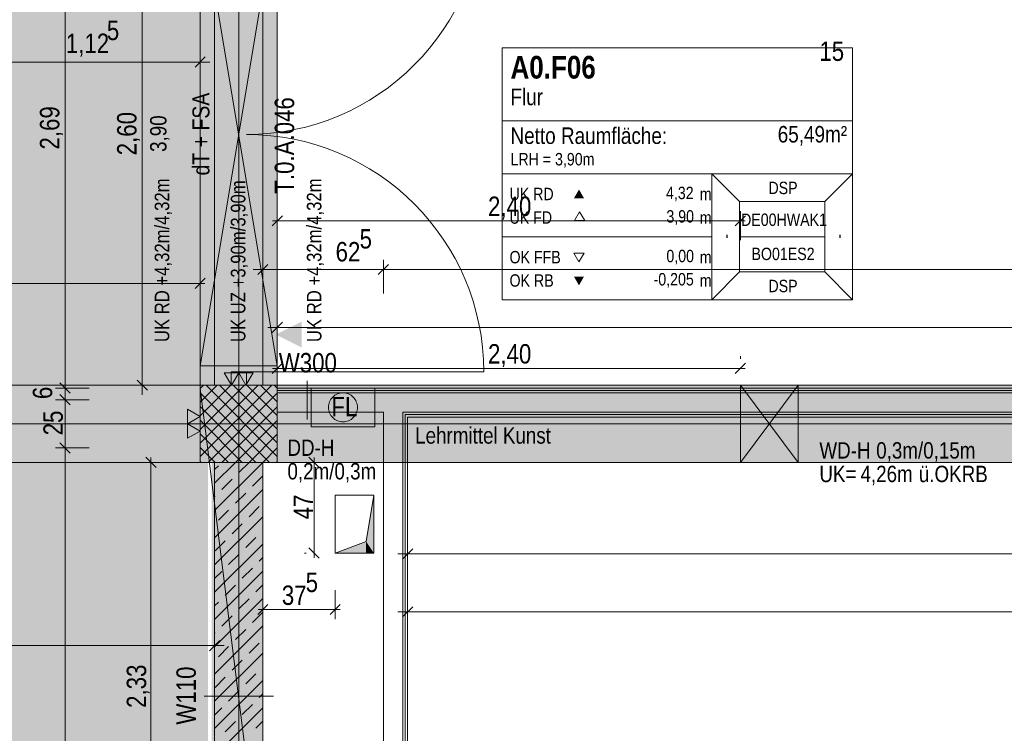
# Model space of a CAD drawing. Extents: x -620 to 300, y 62 to 1162.
# Tile 74 of 93: x -479 to -377, y 743 to 817. Entities that reach past the tile are written whole.
import ezdxf
from ezdxf.lldxf.tags import DXFTag

# ---------------------------------------------------------------- set-up
doc = ezdxf.new("R2010")
doc.units = 0
doc.layers.get('0').update_dxf_attribs({"lineweight": 13})
for name, color, linetype, lineweight, true_color in [('--Bem innen', 9, 'Continuous', 13, 0x808080), ('00 -Bauelemente -Dämmung innen', 7, 'Continuous', 9, 0xff7fe6), ('00 -Bauelemente -Gipskarton', 7, 'Continuous', 9, 0xff7fe6), ('00_Beschriftung UZ', 3, 'Continuous', 35, 0x00ff00), ('30 -33 Aussenwände- 3 Aussenstützen', 7, 'Continuous', 50, 0x0000dd), ('30 -34 Innenwände- 1 tragend', 7, 'Continuous', 13, 0xdd0806), ('30 -34 Innenwände- 11 Durchbruch', 4, 'Continuous', 9, 0x00ffff), ('30 -34 Innenwände- 2 nichttragend', 7, 'Continuous', 18, 0xff7fe6), ('30 -34 Innenwände- 4 Türen_Fenster', 7, 'Continuous', 15, 0x9955ff), ('30 -35 Decken- 1 Konstruktion-Träger- Stahlbeton', 7, 'Continuous', 13, 0x33aa00), ('30 -35 Decken- 11 Durchbruch', 5, 'Continuous', 15, 0x0000ff), ('40 -47 Nutzungspez. Anlagen- 4 Feuerlöschanlagen', 7, 'Continuous', 9, 0xff7fff), ('70 -72 Beschriftung- 1 Beschriftung allgemein', 7, 'Continuous', 9, 0xff6633), ('70 -72 Beschriftung- 2 Beschriftung Bauteile', 7, 'Continuous', 9, 0x9999ff), ('70 -75 Raumstempel- 1 Raumstempel', 7, 'Continuous', 25, 0xff6600), ('70 -76 Bemaßung- 2 Allgemein', 9, 'Continuous', 5, 0x808080), ('iwb_Layout BA_Markierung', 7, 'Continuous', 9, 0xbadcdc), ('iwb_Schraffur_F30_feuerhemmend', 7, 'Continuous', 13, 0xff934a), ('iwb_Schraffur_Unterzug', 7, 'Continuous', 5, 0xffffcc), ('iwb_Sichtbeton', 2, 'Continuous', 50, 0xffff00), ('iwb_Sichtbeton-Shading', 2, 'Continuous', 50, 0xffff00)]:
    doc.layers.add(name, color=color, linetype=linetype, lineweight=lineweight, true_color=true_color)
for name, color, linetype, lineweight in [('70 -71 Achsen- 1 Gebäudeachsen', 7, 'STRICHPUNKT2-A06G94JT8I', 18), ('70 -73 Bauteildarst.- 2 verdeckt 0.15', 7, 'fein_strichliert-A06G94JU8I', 15), ('70 -75 Raumstempel- 3 Wandstempel', 7, 'Continuous', 50), ('Keine', 7, 'Continuous', 9)]:
    doc.layers.add(name, color=color, linetype=linetype, lineweight=lineweight)
doc.styles.get("Standard").update_dxf_attribs({"font": 'ARIALN.TTF'})
tags = doc.linetypes.add('fein_strichliert-A06G94JU8I', pattern=[4, 1, -2, 1]).pattern_tags.tags
tags[8:9] = [DXFTag(74, 4), DXFTag(75, 0), DXFTag(340, '0'), DXFTag(46, 0.0), DXFTag(50, 0.0), DXFTag(44, 0.0), DXFTag(45, 0.0)]
tags[6:7] = [DXFTag(74, 4), DXFTag(75, 0), DXFTag(340, '0'), DXFTag(46, 0.0), DXFTag(50, 0.0), DXFTag(44, 0.0), DXFTag(45, 0.0)]
tags[4:5] = [DXFTag(74, 4), DXFTag(75, 0), DXFTag(340, '0'), DXFTag(46, 0.0), DXFTag(50, 0.0), DXFTag(44, 0.0), DXFTag(45, 0.0)]
tags = doc.linetypes.add('STRICHPUNKT2-A06G94JT8I', pattern=[12.7, 6.35, -3.175, 0, -3.175]).pattern_tags.tags
tags[10:11] = [DXFTag(74, 4), DXFTag(75, 0), DXFTag(340, '0'), DXFTag(46, 0.0), DXFTag(50, 0.0), DXFTag(44, 0.0), DXFTag(45, 0.0)]
tags[8:9] = [DXFTag(74, 4), DXFTag(75, 0), DXFTag(340, '0'), DXFTag(46, 0.0), DXFTag(50, 0.0), DXFTag(44, 0.0), DXFTag(45, 0.0)]
tags[6:7] = [DXFTag(74, 4), DXFTag(75, 0), DXFTag(340, '0'), DXFTag(46, 0.0), DXFTag(50, 0.0), DXFTag(44, 0.0), DXFTag(45, 0.0)]
tags[4:5] = [DXFTag(74, 4), DXFTag(75, 0), DXFTag(340, '0'), DXFTag(46, 0.0), DXFTag(50, 0.0), DXFTag(44, 0.0), DXFTag(45, 0.0)]

# ---------------------------------------------------------------- blocks, each defined once
blk = doc.blocks.new('Shading-A06G94F78I', base_point=(-458.38, 320.61))
at = {"layer": 'iwb_Sichtbeton-Shading', "color": 51, "true_color": 0xffff7f}
blk.add_solid([(-458.38, 613.61), (-458.98, 613.61), (-458.38, 770.61), (-458.98, 770.61)], dxfattribs=at)
blk = doc.blocks.new('Polygon-A06G94JL8I')
at = {"color": 0, "linetype": 'ByBlock', "lineweight": -2, "ltscale": 0.13}
blk.add_solid([(-459.48, 86.61), (-538.63, 86.4), (-459.32, 1083.81), (-538.63, 1083.81)], dxfattribs=at)
blk = doc.blocks.new('Referenz-A06G94JV8I')
at = {"layer": '00 -Bauelemente -Dämmung innen', "color": 0, "linetype": 'Continuous', "lineweight": -2, "ltscale": 0.13}
for p, q in [((-439.18, 777.81), (-452.18, 777.81)), ((-438.68, 777.81), (-439.18, 777.81)), ((-295.18, 777.81), (-438.68, 777.81)), ((-441.18, 775.81), (-452.18, 775.81)), ((-441.18, 613.61), (-441.18, 775.81)), ((-439.18, 611.61), (-439.18, 775.81)), ((-295.18, 775.81), (-439.18, 775.81))]:
    blk.add_line(p, q, dxfattribs=at)
at = {"layer": '00 -Bauelemente -Gipskarton', "color": 0, "linetype": 'Continuous', "lineweight": -2, "ltscale": 0.13}
for p, q in [((-438.68, 778.31), (-452.18, 778.31)), ((-438.68, 778.06), (-452.18, 778.06)), ((-439.18, 777.81), (-452.18, 777.81)), ((-438.68, 777.81), (-439.18, 777.81)), ((-295.18, 778.31), (-438.68, 778.31)), ((-295.18, 778.06), (-438.68, 778.06)), ((-295.18, 777.81), (-438.68, 777.81)), ((-439.18, 611.61), (-439.18, 775.81)), ((-295.18, 775.81), (-439.18, 775.81)), ((-295.18, 775.56), (-438.93, 775.56)), ((-438.93, 611.36), (-438.93, 775.56)), ((-438.68, 611.11), (-438.68, 775.31)), ((-295.18, 775.31), (-438.68, 775.31))]:
    blk.add_line(p, q, dxfattribs=at)
at = {"layer": '00_Beschriftung UZ', "color": 0, "linetype": 'Continuous', "lineweight": -2, "ltscale": 0.13}
for points in [[(-463.01, 782.53), (-460.34, 783.86), (-463.01, 785.2)], [(-457.67, 782.53), (-460.34, 783.86), (-457.67, 785.2)], [(-455.01, 782.53), (-452.34, 783.86), (-455.01, 785.2)], [(-449.67, 782.53), (-452.34, 783.86), (-449.67, 785.2)]]:
    blk.add_solid(points, dxfattribs=at)
at = {"layer": '30 -33 Aussenwände- 3 Aussenstützen', "color": 0, "lineweight": -2}
for p, q in [((-460.18, 778.27), (-459.83, 778.61)), ((-460.18, 776.86), (-458.42, 778.61)), ((-460.18, 775.44), (-457.01, 778.61)), ((-460.18, 774.03), (-455.59, 778.61)), ((-460.18, 772.61), (-454.18, 778.61)), ((-460.18, 771.2), (-452.76, 778.61)), ((-460.18, 777.81), (-452.99, 770.61)), ((-459.57, 778.61), (-452.18, 771.22)), ((-459.35, 770.61), (-452.18, 777.78)), ((-458.16, 778.61), (-452.18, 772.63)), ((-456.74, 778.61), (-452.18, 774.05)), ((-455.33, 778.61), (-452.18, 775.46)), ((-453.91, 778.61), (-452.18, 776.88)), ((-452.5, 778.61), (-452.18, 778.29)), ((-460.18, 776.39), (-454.4, 770.61)), ((-457.93, 770.61), (-452.18, 776.37)), ((-460.18, 774.98), (-455.81, 770.61)), ((-456.52, 770.61), (-452.18, 774.96)), ((-456.18, 775.61), (-456.18, 773.61)), ((-457.18, 774.61), (-455.18, 774.61)), ((-460.18, 773.56), (-457.23, 770.61)), ((-455.11, 770.61), (-452.18, 773.54)), ((-460.18, 772.15), (-458.64, 770.61)), ((-453.69, 770.61), (-452.18, 772.13)), ((-460.18, 770.73), (-460.06, 770.61)), ((-452.28, 770.61), (-452.18, 770.71))]:
    blk.add_line(p, q, dxfattribs=at)
at = {"layer": '30 -33 Aussenwände- 3 Aussenstützen', "color": 0, "linetype": 'Continuous', "lineweight": -2, "ltscale": 0.13}
for p, q in [((-452.18, 778.61), (-460.18, 778.61)), ((-460.18, 778.61), (-460.18, 770.61)), ((-452.18, 770.61), (-452.18, 778.61)), ((-460.18, 770.61), (-452.18, 770.61))]:
    blk.add_line(p, q, dxfattribs=at)
at = {"layer": '30 -34 Innenwände- 1 tragend', "color": 0, "linetype": 'Continuous', "lineweight": -2, "ltscale": 0.13}
for p, q in [((-453.68, 778.61), (-458.68, 778.61)), ((-453.68, 778.61), (-458.68, 778.61)), ((-453.68, 778.61), (-458.68, 778.61)), ((-458.68, 770.61), (-453.68, 770.61)), ((-458.68, 770.61), (-458.68, 613.61)), ((-453.68, 770.61), (-453.68, 613.61))]:
    blk.add_line(p, q, dxfattribs=at)
at = {"layer": '30 -34 Innenwände- 1 tragend', "color": 0, "lineweight": -2}
for p, q in [((-458.68, 770.61), (-458.68, 613.61)), ((-458.68, 768.46), (-456.52, 770.61)), ((-458.68, 765.63), (-453.69, 770.61)), ((-458.68, 768.46), (-456.52, 770.61)), ((-458.68, 765.63), (-453.69, 770.61)), ((-456.17, 769.55), (-455.11, 770.61)), ((-456.17, 769.55), (-455.11, 770.61)), ((-453.68, 770.61), (-453.68, 613.61)), ((-458.68, 769.87), (-458.29, 770.26)), ((-458.68, 769.87), (-458.29, 770.26)), ((-457.93, 767.78), (-456.87, 768.85)), ((-457.93, 767.78), (-456.87, 768.85)), ((-454.75, 768.14), (-453.69, 769.2)), ((-454.75, 768.14), (-453.69, 769.2)), ((-458.68, 762.8), (-453.68, 767.8)), ((-458.68, 762.8), (-453.68, 767.8)), ((-458.68, 767.04), (-458.64, 767.08)), ((-458.68, 767.04), (-458.64, 767.08)), ((-456.52, 766.37), (-455.46, 767.43)), ((-456.52, 766.37), (-455.46, 767.43)), ((-458.29, 764.6), (-457.23, 765.66)), ((-458.29, 764.6), (-457.23, 765.66)), ((-455.11, 764.96), (-454.05, 766.02)), ((-455.11, 764.96), (-454.05, 766.02)), ((-458.68, 759.97), (-453.68, 764.97)), ((-458.68, 759.97), (-453.68, 764.97)), ((-456.87, 763.19), (-455.81, 764.25)), ((-456.87, 763.19), (-455.81, 764.25)), ((-453.69, 763.54), (-453.68, 763.56)), ((-453.69, 763.54), (-453.68, 763.56)), ((-458.64, 761.42), (-457.58, 762.48)), ((-458.64, 761.42), (-457.58, 762.48)), ((-455.46, 761.77), (-454.4, 762.83)), ((-455.46, 761.77), (-454.4, 762.83)), ((-458.68, 757.14), (-453.68, 762.14)), ((-458.68, 757.14), (-453.68, 762.14)), ((-457.23, 760.01), (-456.17, 761.07)), ((-457.23, 760.01), (-456.17, 761.07)), ((-454.05, 760.36), (-453.68, 760.73)), ((-454.05, 760.36), (-453.68, 760.73)), ((-455.81, 758.59), (-454.75, 759.65)), ((-455.81, 758.59), (-454.75, 759.65)), ((-458.68, 754.31), (-453.68, 759.31)), ((-458.68, 754.31), (-453.68, 759.31)), ((-458.68, 758.56), (-457.93, 759.3)), ((-458.68, 758.56), (-457.93, 759.3)), ((-457.58, 756.82), (-456.52, 757.89)), ((-457.58, 756.82), (-456.52, 757.89)), ((-454.4, 757.18), (-453.68, 757.9)), ((-454.4, 757.18), (-453.68, 757.9)), ((-458.68, 751.49), (-453.68, 756.49)), ((-458.68, 751.49), (-453.68, 756.49)), ((-456.17, 755.41), (-455.11, 756.47)), ((-456.17, 755.41), (-455.11, 756.47)), ((-458.68, 755.73), (-458.29, 756.12)), ((-458.68, 755.73), (-458.29, 756.12)), ((-457.93, 753.64), (-456.87, 754.7)), ((-457.93, 753.64), (-456.87, 754.7)), ((-454.75, 754), (-453.69, 755.06)), ((-454.75, 754), (-453.69, 755.06)), ((-458.68, 748.66), (-453.68, 753.66)), ((-458.68, 748.66), (-453.68, 753.66)), ((-456.52, 752.23), (-455.46, 753.29)), ((-456.52, 752.23), (-455.46, 753.29)), ((-458.68, 752.9), (-458.64, 752.94)), ((-458.68, 752.9), (-458.64, 752.94)), ((-458.29, 750.46), (-457.23, 751.52)), ((-458.29, 750.46), (-457.23, 751.52)), ((-455.11, 750.81), (-454.05, 751.87)), ((-455.11, 750.81), (-454.05, 751.87)), ((-458.68, 745.83), (-453.68, 750.83)), ((-458.68, 745.83), (-453.68, 750.83)), ((-456.87, 749.05), (-455.81, 750.11)), ((-456.87, 749.05), (-455.81, 750.11)), ((-453.69, 749.4), (-453.68, 749.41)), ((-453.69, 749.4), (-453.68, 749.41)), ((-458.64, 747.28), (-457.58, 748.34)), ((-458.64, 747.28), (-457.58, 748.34)), ((-455.46, 747.63), (-454.4, 748.69)), ((-455.46, 747.63), (-454.4, 748.69)), ((-458.68, 743), (-453.68, 748)), ((-458.68, 743), (-453.68, 748)), ((-457.23, 745.86), (-456.17, 746.92)), ((-457.23, 745.86), (-456.17, 746.92)), ((-454.05, 746.22), (-453.68, 746.59)), ((-454.05, 746.22), (-453.68, 746.59)), ((-458.68, 740.17), (-453.68, 745.17)), ((-458.68, 740.17), (-453.68, 745.17)), ((-458.68, 744.41), (-457.93, 745.16)), ((-458.68, 744.41), (-457.93, 745.16)), ((-455.81, 744.45), (-454.75, 745.51)), ((-455.81, 744.45), (-454.75, 745.51)), ((-457.58, 742.68), (-456.52, 743.74)), ((-457.58, 742.68), (-456.52, 743.74)), ((-454.4, 743.04), (-453.68, 743.76)), ((-454.4, 743.04), (-453.68, 743.76))]:
    blk.add_line(p, q, dxfattribs=at)
at = {"layer": '30 -34 Innenwände- 11 Durchbruch', "color": 0, "linetype": 'Continuous', "lineweight": -2, "ltscale": 0.13}
for p, q in [((-460.18, 780.61), (-460.18, 828.61)), ((-460.18, 828.61), (-452.18, 780.61)), ((-452.18, 828.61), (-460.18, 780.61)), ((-452.18, 828.61), (-460.18, 780.61)), ((-452.18, 780.61), (-460.18, 828.61)), ((-452.18, 780.61), (-452.18, 828.61)), ((-460.18, 780.61), (-452.18, 780.61)), ((-404.18, 770.61), (-404.18, 778.61)), ((-404.18, 778.61), (-398.18, 770.61)), ((-398.18, 778.61), (-404.18, 770.61)), ((-404.18, 778.61), (-398.18, 778.61)), ((-398.18, 778.61), (-404.18, 770.61)), ((-398.18, 770.61), (-404.18, 778.61)), ((-398.18, 770.61), (-398.18, 778.61)), ((-404.18, 770.61), (-398.18, 770.61))]:
    blk.add_line(p, q, dxfattribs=at)
at = {"layer": '30 -34 Innenwände- 11 Durchbruch', "color": 0, "lineweight": -2}
for points in [[(-456.18, 804.61), (-460.18, 828.61), (-456.18, 828.61)], [(-456.18, 804.61), (-456.18, 828.61), (-452.18, 828.61)], [(-456.18, 780.61), (-460.18, 780.61), (-456.18, 804.61)], [(-456.18, 780.61), (-456.18, 804.61), (-452.18, 780.61)], [(-404.18, 770.61), (-404.18, 778.61), (-401.18, 774.61)], [(-398.18, 770.61), (-401.18, 774.61), (-398.18, 778.61)]]:
    blk.add_solid(points, dxfattribs=at)
at = {"layer": '30 -34 Innenwände- 2 nichttragend', "color": 0, "linetype": 'Continuous', "lineweight": -2, "ltscale": 0.13}
for p, q in [((-438.68, 778.31), (-452.18, 778.31)), ((-452.18, 778.31), (-452.18, 775.81)), ((-295.18, 778.31), (-438.68, 778.31)), ((-441.18, 775.81), (-452.18, 775.81)), ((-441.18, 613.61), (-441.18, 775.81)), ((-295.18, 775.31), (-438.68, 775.31)), ((-438.68, 611.11), (-438.68, 775.31))]:
    blk.add_line(p, q, dxfattribs=at)
at = {"layer": '30 -34 Innenwände- 4 Türen_Fenster', "color": 0, "linetype": 'fein_strichliert-A06G94JU8I', "lineweight": -2, "ltscale": 0.13}
for p, q in [((-458.68, 778.61), (-458.68, 830.61)), ((-453.68, 778.61), (-453.68, 830.61)), ((-455.38, 780.01), (-430.78, 780.01))]:
    blk.add_line(p, q, dxfattribs=at)
at = {"layer": '30 -34 Innenwände- 4 Türen_Fenster', "color": 0, "linetype": 'Continuous', "lineweight": -2, "ltscale": 0.13}
for p, q in [((-456.98, 778.61), (-456.98, 780.01)), ((-456.98, 780.01), (-455.38, 780.01)), ((-455.38, 780.01), (-455.38, 778.61)), ((-455.38, 778.61), (-456.98, 778.61))]:
    blk.add_line(p, q, dxfattribs=at)
at = {"layer": '30 -34 Innenwände- 4 Türen_Fenster', "color": 0, "linetype": 'fein_strichliert-A06G94JU8I', "lineweight": -2, "ltscale": 0.13}
for centre, major_axis in [((-455.38, 829.21), (0, -24.6)), ((-455.38, 780.01), (24.6, 0))]:
    blk.add_ellipse(centre, major_axis=major_axis, ratio=1, start_param=0, end_param=1.570796, dxfattribs=at)
at = {"layer": '30 -35 Decken- 1 Konstruktion-Träger- Stahlbeton', "color": 0, "linetype": 'fein_strichliert-A06G94JU8I', "lineweight": -2, "ltscale": 0.13}
for p, q in [((-460.18, 830.61), (-460.18, 778.61)), ((-452.18, 830.61), (-452.18, 778.61)), ((75.16, 778.61), (-539.61, 778.61)), ((75.16, 770.61), (-539.61, 770.61))]:
    blk.add_line(p, q, dxfattribs=at)
at = {"layer": '30 -35 Decken- 1 Konstruktion-Träger- Stahlbeton', "color": 0, "lineweight": -2}
blk.add_line((-452.18, 778.61), (-460.18, 778.61), dxfattribs=at)
at = {"layer": '30 -35 Decken- 11 Durchbruch', "color": 0, "linetype": 'Continuous', "lineweight": -2, "ltscale": 0.13}
for p, q in [((-446.18, 761.21), (-446.18, 767.21)), ((-446.18, 767.21), (-442.18, 767.21)), ((-442.18, 767.21), (-442.98, 762.41)), ((-442.18, 761.21), (-442.18, 767.21)), ((-442.98, 762.41), (-446.18, 761.21)), ((-446.18, 761.21), (-442.18, 761.21))]:
    blk.add_line(p, q, dxfattribs=at)
at = {"layer": '30 -35 Decken- 11 Durchbruch', "color": 0, "lineweight": -2}
for points in [[(-442.18, 761.21), (-442.98, 762.41), (-442.18, 767.21)], [(-442.98, 761.21), (-446.18, 761.21), (-442.98, 762.41)], [(-442.98, 761.21), (-442.98, 762.41), (-442.18, 761.21)]]:
    blk.add_solid(points, dxfattribs=at)
at = {"layer": '40 -47 Nutzungspez. Anlagen- 4 Feuerlöschanlagen', "color": 0, "linetype": 'Continuous', "lineweight": -2, "ltscale": 0.13}
for p, q in [((-448.68, 774.31), (-448.68, 778.31)), ((-448.68, 778.31), (-442.08, 778.31)), ((-445.95, 777.7), (-445.81, 777.75)), ((-445.81, 777.75), (-445.67, 777.78)), ((-445.67, 777.78), (-445.52, 777.81)), ((-445.52, 777.81), (-445.38, 777.81)), ((-445.38, 777.81), (-445.23, 777.81)), ((-445.23, 777.81), (-445.08, 777.78)), ((-445.08, 777.78), (-444.94, 777.75)), ((-444.94, 777.75), (-444.8, 777.7)), ((-442.08, 778.31), (-442.08, 774.31)), ((-446.85, 776.61), (-446.81, 776.75)), ((-446.81, 776.75), (-446.76, 776.89)), ((-446.76, 776.89), (-446.7, 777.02)), ((-446.7, 777.02), (-446.62, 777.15)), ((-446.62, 777.15), (-446.54, 777.27)), ((-446.54, 777.27), (-446.44, 777.37)), ((-446.44, 777.37), (-446.33, 777.47)), ((-446.33, 777.47), (-446.21, 777.56)), ((-446.21, 777.56), (-446.08, 777.64)), ((-446.08, 777.64), (-445.95, 777.7)), ((-444.8, 777.7), (-444.67, 777.64)), ((-444.67, 777.64), (-444.54, 777.56)), ((-444.54, 777.56), (-444.43, 777.47)), ((-444.43, 777.47), (-444.32, 777.37)), ((-444.32, 777.37), (-444.22, 777.27)), ((-444.22, 777.27), (-444.13, 777.15)), ((-444.13, 777.15), (-444.05, 777.02)), ((-444.05, 777.02), (-443.99, 776.89)), ((-443.99, 776.89), (-443.94, 776.75)), ((-443.94, 776.75), (-443.91, 776.61)), ((-446.88, 776.31), (-446.87, 776.46)), ((-446.87, 776.17), (-446.88, 776.31)), ((-446.87, 776.46), (-446.85, 776.61)), ((-446.85, 776.02), (-446.87, 776.17)), ((-446.81, 775.88), (-446.85, 776.02)), ((-446.76, 775.74), (-446.81, 775.88)), ((-446.7, 775.61), (-446.76, 775.74)), ((-443.99, 775.74), (-444.05, 775.61)), ((-443.94, 775.88), (-443.99, 775.74)), ((-443.91, 776.02), (-443.94, 775.88)), ((-443.91, 776.61), (-443.88, 776.46)), ((-443.88, 776.17), (-443.91, 776.02)), ((-443.88, 776.46), (-443.88, 776.31)), ((-443.88, 776.31), (-443.88, 776.17)), ((-446.62, 775.48), (-446.7, 775.61)), ((-446.54, 775.36), (-446.62, 775.48)), ((-446.44, 775.25), (-446.54, 775.36)), ((-446.33, 775.15), (-446.44, 775.25)), ((-446.21, 775.07), (-446.33, 775.15)), ((-446.08, 774.99), (-446.21, 775.07)), ((-445.95, 774.93), (-446.08, 774.99)), ((-445.81, 774.88), (-445.95, 774.93)), ((-445.67, 774.84), (-445.81, 774.88)), ((-445.52, 774.82), (-445.67, 774.84)), ((-445.38, 774.81), (-445.52, 774.82)), ((-445.23, 774.82), (-445.38, 774.81)), ((-445.08, 774.84), (-445.23, 774.82)), ((-444.94, 774.88), (-445.08, 774.84)), ((-444.8, 774.93), (-444.94, 774.88)), ((-444.67, 774.99), (-444.8, 774.93)), ((-444.54, 775.07), (-444.67, 774.99)), ((-444.43, 775.15), (-444.54, 775.07)), ((-444.32, 775.25), (-444.43, 775.15)), ((-444.22, 775.36), (-444.32, 775.25)), ((-444.13, 775.48), (-444.22, 775.36)), ((-444.05, 775.61), (-444.13, 775.48)), ((-442.08, 774.31), (-448.68, 774.31))]:
    blk.add_line(p, q, dxfattribs=at)
at = {"layer": '70 -71 Achsen- 1 Gebäudeachsen', "color": 0, "linetype": 'STRICHPUNKT2-A06G94JT8I', "lineweight": -2, "ltscale": 0.13}
for p, q in [((-456.18, 1084.55), (-456.18, 85.11)), ((-539.61, 774.61), (75.16, 774.61))]:
    blk.add_line(p, q, dxfattribs=at)
at = {"layer": '70 -72 Beschriftung- 1 Beschriftung allgemein', "color": 0, "linetype": 'fein_strichliert-A06G94JU8I', "lineweight": -2, "ltscale": 0.13}
blk.add_line((-438.68, 605.61), (-460.18, 778.31), dxfattribs=at)
at = {"layer": '70 -72 Beschriftung- 2 Beschriftung Bauteile', "color": 0, "lineweight": -2}
for p, q in [((-456.93, 778.61), (-457.68, 779.91)), ((-457.68, 779.91), (-456.18, 779.91)), ((-456.18, 779.91), (-456.93, 778.61)), ((-455.43, 778.61), (-456.18, 779.91)), ((-456.18, 779.91), (-454.68, 779.91)), ((-454.68, 779.91), (-455.43, 778.61)), ((-461.48, 776.11), (-460.18, 775.36)), ((-461.48, 774.61), (-461.48, 776.11)), ((-460.18, 775.36), (-461.48, 774.61)), ((-461.48, 774.61), (-460.18, 773.86)), ((-461.48, 773.11), (-461.48, 774.61)), ((-460.18, 773.86), (-461.48, 773.11))]:
    blk.add_line(p, q, dxfattribs=at)
for points in [[(-456.93, 778.61), (-457.68, 779.91), (-456.93, 779.91)], [(-456.93, 778.61), (-456.93, 779.91), (-456.18, 779.91)], [(-455.43, 778.61), (-456.18, 779.91), (-455.43, 779.91)], [(-455.43, 778.61), (-455.43, 779.91), (-454.68, 779.91)], [(-461.48, 774.61), (-461.48, 776.11), (-460.18, 775.36)], [(-461.48, 773.11), (-461.48, 774.61), (-460.18, 773.86)]]:
    blk.add_solid(points, dxfattribs=at)
at = {"layer": '70 -73 Bauteildarst.- 2 verdeckt 0.15', "color": 0, "linetype": 'fein_strichliert-A06G94JU8I', "lineweight": -2, "ltscale": 0.13}
blk.add_line((-460.18, 774.61), (-539.61, 774.61), dxfattribs=at)
at = {"layer": '70 -75 Raumstempel- 1 Raumstempel', "color": 0, "lineweight": -2}
for p, q in [((-428.88, 813.61), (-428.88, 787.47)), ((-392.55, 813.61), (-428.88, 813.61)), ((-392.55, 787.47), (-392.55, 813.61)), ((-392.55, 806.02), (-428.88, 806.02)), ((-428.88, 800.54), (-407.15, 800.54)), ((-404.27, 797.65), (-407.15, 800.54)), ((-392.55, 800.54), (-407.15, 800.54)), ((-407.15, 800.54), (-407.15, 787.47)), ((-395.44, 797.65), (-392.55, 800.54)), ((-404.27, 790.37), (-404.27, 797.65)), ((-404.27, 797.65), (-395.44, 797.65)), ((-395.44, 790.37), (-395.44, 797.65)), ((-420.84, 796.58), (-421.36, 795.68)), ((-420.32, 795.68), (-420.84, 796.58)), ((-421.36, 795.68), (-420.32, 795.68)), ((-428.88, 794.01), (-407.15, 794.01)), ((-395.44, 794.01), (-404.27, 794.01)), ((-420.91, 791.4), (-421.43, 792.31)), ((-421.43, 792.31), (-420.39, 792.31)), ((-420.39, 792.31), (-420.91, 791.4)), ((-404.27, 790.37), (-407.15, 787.47)), ((-404.27, 790.37), (-395.44, 790.37)), ((-395.44, 790.37), (-392.55, 787.47)), ((-392.55, 787.47), (-428.88, 787.47))]:
    blk.add_line(p, q, dxfattribs=at)
for points in [[(-420.39, 798), (-420.91, 798.9), (-421.43, 798)], [(-420.39, 789.87), (-420.91, 788.96), (-421.43, 789.87)]]:
    blk.add_solid(points, dxfattribs=at)
at = {"layer": '70 -75 Raumstempel- 3 Wandstempel', "color": 0, "linetype": 'Continuous', "lineweight": -2, "ltscale": 0.13}
blk.add_line((-449.09, 779.06), (-449.09, 775.06), dxfattribs=at)
at = {"layer": '70 -76 Bemaßung- 2 Allgemein', "color": 0, "linetype": 'Continuous', "lineweight": -2, "ltscale": 0.13}
for p, q in [((-474.18, 779.37), (-474.18, 831.05)), ((-466.18, 779.67), (-466.18, 829.55)), ((-460.18, 814.62), (-460.18, 811.12)), ((-459.65, 812.65), (-460.71, 811.59)), ((-461.24, 812.12), (-481.62, 812.12)), ((-459.18, 812.12), (-461.24, 812.12)), ((-452.71, 795.12), (-451.65, 796.19)), ((-452.18, 793.65), (-452.18, 796.65)), ((-403.65, 796.19), (-404.71, 795.12)), ((-404.18, 793.65), (-404.18, 796.65)), ((-452.68, 795.65), (-451.12, 795.65)), ((-405.24, 795.65), (-451.12, 795.65)), ((-403.68, 795.65), (-405.24, 795.65)), ((-454.21, 790.08), (-453.15, 791.14)), ((-453.68, 788.11), (-453.68, 791.61)), ((-440.65, 791.14), (-441.71, 790.08)), ((-441.71, 790.08), (-440.65, 791.14)), ((-441.18, 788.11), (-441.18, 791.61)), ((-441.18, 788.11), (-441.18, 791.61)), ((-460.18, 787.17), (-460.18, 790.17)), ((-454.68, 790.61), (-452.62, 790.61)), ((-442.24, 790.61), (-452.62, 790.61)), ((-440.18, 790.61), (-442.24, 790.61)), ((-442.18, 790.61), (-440.12, 790.61)), ((-296.24, 790.61), (-440.12, 790.61)), ((-461.24, 789.17), (-508.12, 789.17)), ((-459.68, 789.17), (-461.24, 789.17)), ((-459.65, 789.7), (-460.71, 788.64)), ((-452.71, 784.08), (-451.65, 785.14)), ((-452.18, 782.11), (-452.18, 785.61)), ((-453.18, 784.61), (-451.12, 784.61)), ((-296.24, 784.61), (-451.12, 784.61)), ((-452.71, 779.82), (-451.65, 780.89)), ((-452.18, 781.31), (-452.18, 781.35)), ((-403.65, 780.89), (-404.71, 779.82)), ((-404.18, 781.61), (-404.18, 781.35)), ((-474.18, 779.37), (-474.18, 780.43)), ((-452.68, 780.35), (-451.12, 780.35)), ((-405.24, 780.35), (-451.12, 780.35)), ((-403.68, 780.35), (-405.24, 780.35)), ((-473.65, 777.78), (-474.71, 778.84)), ((-473.65, 777.78), (-474.71, 778.84)), ((-474.18, 777.31), (-474.18, 779.37)), ((-474.18, 777.31), (-474.18, 779.37)), ((-465.65, 778.08), (-466.71, 779.14)), ((-466.18, 777.61), (-466.18, 779.67)), ((-471.68, 778.31), (-475.18, 778.31)), ((-471.68, 778.31), (-475.18, 778.31)), ((-474.18, 777.11), (-474.18, 778.31)), ((-474.18, 778.11), (-474.18, 776.05)), ((-474.18, 778.11), (-474.18, 776.05)), ((-463.68, 778.61), (-467.18, 778.61)), ((-471.68, 777.11), (-475.18, 777.11)), ((-471.68, 777.11), (-475.18, 777.11)), ((-474.71, 777.64), (-473.65, 776.58)), ((-474.71, 777.64), (-473.65, 776.58)), ((-474.18, 776.05), (-474.18, 774.99)), ((-474.18, 773.17), (-474.18, 776.05)), ((-474.71, 772.64), (-473.65, 771.58)), ((-473.65, 771.58), (-474.71, 772.64)), ((-474.18, 771.11), (-474.18, 773.17)), ((-474.18, 773.11), (-474.18, 771.05)), ((-471.68, 772.11), (-475.18, 772.11)), ((-471.68, 772.11), (-475.18, 772.11)), ((-474.18, 613.17), (-474.18, 771.05)), ((-463.28, 770.61), (-466.28, 770.61)), ((-465.81, 771.14), (-464.75, 770.08)), ((-465.28, 771.11), (-465.28, 769.55)), ((-449.18, 770.61), (-447.37, 770.61)), ((-448.9, 771.14), (-447.84, 770.08)), ((-448.37, 771.11), (-448.37, 769.55)), ((-465.28, 725.07), (-465.28, 769.55)), ((-448.37, 762.27), (-448.37, 769.55)), ((-438.68, 763.61), (-438.68, 760.11)), ((-447.84, 760.68), (-448.9, 761.74)), ((-448.37, 760.71), (-448.37, 762.27)), ((-439.21, 760.58), (-438.15, 761.64)), ((-449.18, 761.21), (-449.37, 761.21)), ((-439.68, 761.11), (-437.62, 761.11)), ((-296.24, 761.11), (-437.62, 761.11)), ((-446.18, 757.35), (-446.18, 754.35)), ((-438.68, 757.61), (-438.68, 754.11)), ((-453.68, 756.44), (-453.68, 754.35)), ((-454.21, 754.82), (-453.15, 755.88)), ((-454.18, 755.35), (-452.62, 755.35)), ((-447.24, 755.35), (-452.62, 755.35)), ((-445.68, 755.35), (-447.24, 755.35)), ((-445.65, 755.88), (-446.71, 754.82)), ((-439.21, 754.58), (-438.15, 755.64)), ((-439.68, 755.11), (-437.62, 755.11)), ((-251.44, 755.11), (-437.62, 755.11)), ((-458.68, 749.11), (-458.68, 752.61)), ((-459.74, 751.61), (-536.12, 751.61)), ((-457.68, 751.61), (-459.74, 751.61)), ((-458.15, 752.14), (-459.21, 751.08))]:
    blk.add_line(p, q, dxfattribs=at)
at = {"layer": 'Keine', "color": 0, "lineweight": -2}
blk.add_line((-459.76, 746.35), (-452.59, 746.35), dxfattribs=at)
at = {"layer": '--Bem innen', "color": 0, "linetype": 'Continuous', "lineweight": -2, "ltscale": 0.13, "insert": (-465.37, 802.8), "char_height": 1.7, "attachment_point": 1, "rotation": 90}
blk.add_mtext('{\\fArial Narrow;3,90}', dxfattribs=at)
at = {"layer": '00_Beschriftung UZ', "color": 0, "linetype": 'ByBlock', "lineweight": -2, "ltscale": 0.13, "char_height": 1.5103, "attachment_point": 1, "rotation": 90}
for s, insert in [('{\\fArial Narrow;UK RD +4,32m/4,32m}', (-464.89, 783.08)), ('{\\fArial Narrow;UK UZ +3,90m/3,90m}', (-457, 783.08)), ('{\\fArial Narrow;UK RD +4,32m/4,32m}', (-449.12, 783.08))]:
    blk.add_mtext(s, dxfattribs=dict(at, insert=insert))
at = {"layer": '00_Beschriftung UZ', "color": 0, "linetype": 'ByBlock', "lineweight": -2, "ltscale": 0.13, "insert": (-496.9, 776.66), "char_height": 1.5103, "attachment_point": 1}
blk.add_mtext('{\\fArial Narrow;UK UZ +3,90m/3,90m}', dxfattribs=at)
at = {"layer": '30 -34 Innenwände- 11 Durchbruch', "color": 0, "linetype": 'Continuous', "lineweight": -2, "ltscale": 0.13, "char_height": 1.7, "attachment_point": 1}
for s, insert in [('{\\fArial Narrow;WD-H}', (-395.99, 772.7)), ('{\\fArial Narrow;0,3m/0,15m}', (-390.1, 772.7)), ('{\\fArial Narrow;UK=}', (-395.99, 770.26)), ('{\\fArial Narrow;4,26m}', (-391.73, 770.26)), ('{\\fArial Narrow;ü.OKRB}', (-385.68, 770.26))]:
    blk.add_mtext(s, dxfattribs=dict(at, insert=insert))
at = {"layer": '30 -35 Decken- 11 Durchbruch', "color": 0, "linetype": 'Continuous', "lineweight": -2, "ltscale": 0.13, "char_height": 1.7, "attachment_point": 1}
for s, insert in [('{\\fArial Narrow;DD-H}', (-451.13, 772.98)), ('{\\fArial Narrow;0,2m/0,3m}', (-451.13, 770.54))]:
    blk.add_mtext(s, dxfattribs=dict(at, insert=insert))
at = {"layer": '30 -35 Decken- 11 Durchbruch', "color": 0, "linetype": 'ByBlock', "lineweight": -2, "ltscale": 0.13, "insert": (-446.18, 761.16), "char_height": 0.0036, "attachment_point": 1}
for s in ['{\\fArial Narrow;prm0_name}', '{\\fArial Narrow;IFC_UUID}', '{\\fArial Narrow;instanceID}', '{\\fArial Narrow;prm0_type}', '{\\fArial Narrow;prm1_value}', '{\\fArial Narrow;prm1_name}', '{\\fArial Narrow;prm5_value}', '{\\fArial Narrow;prm7_value}', '{\\fArial Narrow;prm0_value}', '{\\fArial Narrow;prm3_type}', '{\\fArial Narrow;prm5_name}', '{\\fArial Narrow;prm6_value}', '{\\fArial Narrow;prm3_name}', '{\\fArial Narrow;prm7_type}', '{\\fArial Narrow;prm4_value}', '{\\fArial Narrow;prm7_name}', '{\\fArial Narrow;prm1_type}', '{\\fArial Narrow;prm2_type}', '{\\fArial Narrow;prm5_type}', '{\\fArial Narrow;prm3_value}', '{\\fArial Narrow;prm2_value}', '{\\fArial Narrow;prm2_name}', '{\\fArial Narrow;prm4_type}', '{\\fArial Narrow;prm4_name}', '{\\fArial Narrow;prm6_name}', '{\\fArial Narrow;prm6_type}']:
    blk.add_mtext(s, dxfattribs=at)
at = {"layer": '40 -47 Nutzungspez. Anlagen- 4 Feuerlöschanlagen', "color": 0, "linetype": 'Continuous', "lineweight": -2, "ltscale": 0.13, "insert": (-446.58, 777.4), "char_height": 2.0138, "attachment_point": 1}
blk.add_mtext('{\\fArial Narrow;FL}', dxfattribs=at)
at = {"layer": '70 -72 Beschriftung- 1 Beschriftung allgemein', "color": 0, "linetype": 'Continuous', "lineweight": -2, "ltscale": 0.13, "insert": (-437.89, 774.25), "char_height": 1.7, "attachment_point": 1}
blk.add_mtext('{\\fArial Narrow;Lehrmittel Kunst}', dxfattribs=at)
at = {"layer": '70 -75 Raumstempel- 1 Raumstempel', "color": 0, "linetype": 'Continuous', "lineweight": -2, "ltscale": 0.13, "attachment_point": 1}
for s, insert, char_height, rotation in [('{\\fArial Narrow|b1|i0;A0.F06}', (-428.01, 812.76), 2.3536, 0), ('{\\fArial Narrow;Flur}', (-428.01, 809.36), 1.7117, 0), ('{\\fArial Narrow;Netto Raumfläche:}', (-428.01, 805.34), 1.7117, 0), ('{\\fArial Narrow;65,49m²}', (-400.31, 805.49), 1.7117, 0), ('{\\fArial Narrow;LRH = 3,90m}', (-428.01, 802.69), 1.2838, 0), ('{\\fArial Narrow;4,32}', (-411.89, 799.19), 1.2838, 0), ('{\\fArial Narrow;DSP}', (-401.27, 799.71), 1.2838, 0), ('{\\fArial Narrow;UK RD}', (-428.11, 799.08), 1.2838, 0), ('{\\fArial Narrow;m}', (-408.39, 799.07), 1.2838, 0), ('{\\fArial Narrow;UK FD}', (-428.11, 796.64), 1.2838, 0), ('{\\fArial Narrow;3,90}', (-411.85, 796.76), 1.2838, 0), ('{\\fArial Narrow;m}', (-408.39, 796.63), 1.2838, 0), ('{\\fArial Narrow;DE00HWAK1}', (-404.11, 796.41), 1.2838, 0), ('{\\fArial Narrow;-}', (-406.35, 793.81), 1.2838, 90), ('{\\fArial Narrow;-}', (-394.64, 793.81), 1.2838, 90), ('{\\fArial Narrow;OK FFB}', (-428.11, 792.53), 1.2838, 0), ('{\\fArial Narrow;0,00}', (-411.85, 792.65), 1.2838, 0), ('{\\fArial Narrow;m}', (-408.39, 792.53), 1.2838, 0), ('{\\fArial Narrow;BO01ES2}', (-403.03, 792.87), 1.2838, 0), ('{\\fArial Narrow;OK RB}', (-428.11, 790.11), 1.2838, 0), ('{\\fArial Narrow;-0,205}', (-413.18, 790.24), 1.2838, 0), ('{\\fArial Narrow;m}', (-408.39, 790.11), 1.2838, 0), ('{\\fArial Narrow;DSP}', (-401.27, 789.54), 1.2838, 0)]:
    blk.add_mtext(s, dxfattribs=dict(at, insert=insert, char_height=char_height, rotation=rotation))
at = {"layer": '70 -75 Raumstempel- 3 Wandstempel', "color": 0, "linetype": 'Continuous', "lineweight": -2, "ltscale": 0.13, "insert": (-452.03, 781.95), "char_height": 2.0138, "attachment_point": 1}
blk.add_mtext('{\\fArial Narrow;W300}', dxfattribs=at)
at = {"layer": '70 -75 Raumstempel- 3 Wandstempel', "color": 0, "linetype": 'Continuous', "lineweight": -2, "ltscale": 0.13, "insert": (-462.64, 743.41), "char_height": 2.0138, "attachment_point": 1, "rotation": 90}
blk.add_mtext('{\\fArial Narrow;W110}', dxfattribs=at)
at = {"layer": '70 -76 Bemaßung- 2 Allgemein', "color": 0, "linetype": 'Continuous', "lineweight": -2, "ltscale": 0.13, "char_height": 2.0138, "attachment_point": 1}
for s, insert in [('{\\fArial Narrow;5}', (-469.85, 816.41)), ('{\\fArial Narrow;1,12}', (-474.1, 815.07)), ('{\\fArial Narrow;15}', (-395.99, 814.25)), ('{\\fArial Narrow;2,40}', (-430.34, 798.17)), ('{\\fArial Narrow;5}', (-443.65, 794.8)), ('{\\fArial Narrow;62}', (-446.14, 793.46)), ('{\\fArial Narrow;2,40}', (-430.34, 782.87)), ('{\\fArial Narrow;5}', (-449.24, 759.18)), ('{\\fArial Narrow;37}', (-451.71, 757.84))]:
    blk.add_mtext(s, dxfattribs=dict(at, insert=insert))
at = {"layer": '70 -76 Bemaßung- 2 Allgemein', "color": 0, "linetype": 'Continuous', "lineweight": -2, "ltscale": 0.13, "char_height": 2.0138, "attachment_point": 1, "rotation": 90}
for s, insert in [('{\\fArial Narrow;2,69}', (-476.79, 803.05)), ('{\\fArial Narrow;2,60}', (-468.79, 802.45)), ('{\\fArial Narrow;6}', (-477.53, 777.17)), ('{\\fArial Narrow;25}', (-476.43, 773.41)), ('{\\fArial Narrow;47}', (-450.49, 764.7)), ('{\\fArial Narrow;2,33}', (-467.79, 745.15))]:
    blk.add_mtext(s, dxfattribs=dict(at, insert=insert))
at = {"layer": 'Keine', "color": 0, "linetype": 'Continuous', "lineweight": -2, "ltscale": 0.13, "attachment_point": 1, "rotation": 90}
for s, insert, char_height in [('{\\fArial Narrow;dT + FSA}', (-460.98, 800.36), 1.7621), ('{\\fArial Narrow;T.0.A.046}', (-452.45, 798.47), 2.0138)]:
    blk.add_mtext(s, dxfattribs=dict(at, insert=insert, char_height=char_height))
blk = doc.blocks.new('Referenz-A06G94JX8I')
at = {"layer": 'iwb_Schraffur_F30_feuerhemmend', "linetype": 'Continuous', "ltscale": 0.13}
blk.add_hatch(color=256, dxfattribs=at).paths.add_polyline_path([(-453.68, 778.61), (-453.68, 770.61), (-453.68, 613.61), (-458.68, 613.61), (-458.68, 778.61)])
at = {"layer": 'iwb_Schraffur_Unterzug', "linetype": 'Continuous', "ltscale": 0.13}
for points in [[(-460.18, 778.61), (-460.18, 830.61), (-452.18, 778.61), (-452.18, 830.61)], [(-539.61, 778.61), (75.16, 778.61), (75.16, 777.53)], [(-539.61, 778.61), (75.16, 777.53), (-539.61, 776.82)], [(-539.61, 776.82), (75.16, 777.53), (75.16, 771.7)], [(-539.61, 776.82), (75.16, 771.7), (-539.61, 772.41)], [(-539.61, 772.41), (75.16, 771.7), (75.16, 770.61)], [(-539.61, 772.41), (75.16, 770.61), (-539.61, 770.61)]]:
    blk.add_solid(points, dxfattribs=at)
at = {"layer": 'iwb_Sichtbeton', "linetype": 'Continuous', "ltscale": 0.5}
blk.add_solid([(-458.38, 613.61), (-458.98, 613.61), (-458.38, 770.61), (-458.98, 770.61)], dxfattribs=at)

msp = doc.modelspace()

# ---------------------------------------------------------------- block references
at = {"color": 8, "lineweight": 13, "ltscale": 0.13, "true_color": 0x808080}
msp.add_blockref('Referenz-A06G94JV8I', (0, 0), dxfattribs=at)
at = {"color": 8, "lineweight": 25, "ltscale": 0.25, "true_color": 0x808080}
msp.add_blockref('Referenz-A06G94JX8I', (0, 0), dxfattribs=at)
msp.add_blockref('Shading-A06G94F78I', (-458.38, 320.61))
at = {"layer": 'iwb_Layout BA_Markierung', "ltscale": 0.13}
msp.add_blockref('Polygon-A06G94JL8I', (0, 0), dxfattribs=at)

doc.saveas('drawing.dxf')
